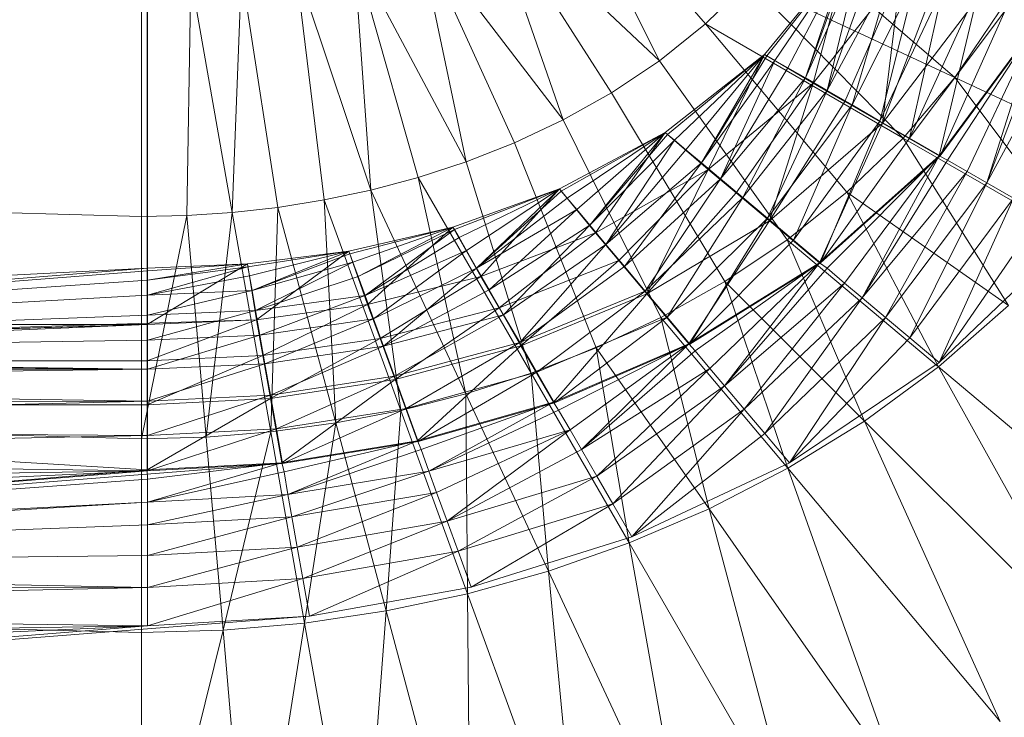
# Model space of a CAD drawing. Header units: metres. Extents: x 391.1 to 427.5, y 12.8 to 28.4.
# Tile 158 of 234: x 407.8748 to 407.9802, y 26.3436 to 26.4183. Entities that reach past the tile are written whole.
import ezdxf

# ---------------------------------------------------------------- set-up
doc = ezdxf.new("R2010")
doc.units = ezdxf.units.M
doc.layers.add('A-DETL-____-MBND', color=7, linetype='Continuous', lineweight=18)

# ---------------------------------------------------------------- blocks, each defined once
blk = doc.blocks.new('Family - Inodor PA-152192-03_ENLLUMENAT_P0A')
at = {"layer": 'A-DETL-____-MBND', "color": 253, "true_color": 0xaaaaaa}
for p, q in [((0.51154, 0.26697), (0.51154, 0.13288)), ((0.51154, 0.13288), (0.51154, 0.26697)), ((0.5116, 0.13894), (0.5116, 0.2609)), ((0.5116, 0.13894), (0.5116, 0.2609)), ((0.55503, 0.18387), (0.56637, 0.16111)), ((0.5713, 0.16507), (0.55503, 0.18387)), ((0.56637, 0.16111), (0.54779, 0.17865)), ((0.54779, 0.17865), (0.55607, 0.1548)), ((0.56126, 0.1577), (0.54779, 0.17865)), ((0.55607, 0.1548), (0.54048, 0.17514)), ((0.54048, 0.17514), (0.54568, 0.15031)), ((0.55086, 0.15235), (0.54048, 0.17514)), ((0.58007, 0.17476), (0.59798, 0.15933)), ((0.54568, 0.15031), (0.53366, 0.17286)), ((0.53366, 0.17286), (0.53549, 0.14729)), ((0.54056, 0.14864), (0.53366, 0.17286)), ((0.57761, 0.16181), (0.58653, 0.17265)), ((0.57761, 0.16181), (0.58653, 0.17265)), ((0.58653, 0.17265), (0.57761, 0.16181)), ((0.57761, 0.16181), (0.58653, 0.17265)), ((0.57788, 0.16165), (0.58653, 0.17265)), ((0.57788, 0.16165), (0.58653, 0.17265)), ((0.57873, 0.16116), (0.58653, 0.17265)), ((0.57873, 0.16116), (0.58653, 0.17265)), ((0.58012, 0.16036), (0.58653, 0.17265)), ((0.58012, 0.16036), (0.58653, 0.17265)), ((0.582, 0.15928), (0.58653, 0.17265)), ((0.582, 0.15928), (0.58653, 0.17265)), ((0.58683, 0.17254), (0.582, 0.15928)), ((0.582, 0.15928), (0.58683, 0.17254)), ((0.58775, 0.17221), (0.582, 0.15928)), ((0.582, 0.15928), (0.58775, 0.17221)), ((0.58284, 0.15873), (0.58653, 0.17265)), ((0.58284, 0.15873), (0.58653, 0.17265)), ((0.58432, 0.15794), (0.58775, 0.17221)), ((0.58432, 0.15794), (0.58775, 0.17221)), ((0.53549, 0.14729), (0.52742, 0.17139)), ((0.52742, 0.17139), (0.53049, 0.14623)), ((0.58432, 0.15794), (0.58925, 0.17166)), ((0.58925, 0.17166), (0.58432, 0.15794)), ((0.58432, 0.15794), (0.5913, 0.17092)), ((0.58432, 0.15794), (0.5913, 0.17092)), ((0.587, 0.15639), (0.5913, 0.17092)), ((0.587, 0.15639), (0.5913, 0.17092)), ((0.51095, 0.16986), (0.51095, 0.14444)), ((0.51623, 0.17001), (0.5158, 0.14455)), ((0.52066, 0.14488), (0.51623, 0.17001)), ((0.52166, 0.1705), (0.52066, 0.14488)), ((0.52555, 0.14543), (0.52166, 0.1705)), ((0.59221, 0.17052), (0.58284, 0.15873)), ((0.58284, 0.15873), (0.59221, 0.17052)), ((0.59221, 0.17052), (0.58284, 0.15873)), ((0.58621, 0.15678), (0.59221, 0.17052)), ((0.58621, 0.15678), (0.59221, 0.17052)), ((0.59381, 0.17), (0.587, 0.15639)), ((0.587, 0.15639), (0.59381, 0.17)), ((0.58997, 0.15467), (0.59381, 0.17)), ((0.58997, 0.15467), (0.59381, 0.17)), ((0.59025, 0.15445), (0.59221, 0.17052)), ((0.59025, 0.15445), (0.59221, 0.17052)), ((0.57592, 0.16962), (0.5713, 0.16507)), ((0.59798, 0.15933), (0.57592, 0.16962)), ((0.57592, 0.16962), (0.59247, 0.15285)), ((0.59672, 0.16894), (0.58997, 0.15467)), ((0.58997, 0.15467), (0.59672, 0.16894)), ((0.59587, 0.16919), (0.59025, 0.15445)), ((0.59025, 0.15445), (0.59587, 0.16919)), ((0.59314, 0.15285), (0.59672, 0.16894)), ((0.59314, 0.15285), (0.59672, 0.16894)), ((0.60026, 0.16759), (0.59025, 0.15445)), ((0.59025, 0.15445), (0.60026, 0.16759)), ((0.59995, 0.16777), (0.59314, 0.15285)), ((0.59314, 0.15285), (0.59995, 0.16777)), ((0.5963, 0.15096), (0.60026, 0.16759)), ((0.5963, 0.15096), (0.60026, 0.16759)), ((0.60338, 0.16652), (0.59314, 0.15285)), ((0.59314, 0.15285), (0.60338, 0.16652)), ((0.59641, 0.15096), (0.60338, 0.16652)), ((0.59641, 0.15096), (0.60338, 0.16652)), ((0.60281, 0.16648), (0.59798, 0.15933)), ((0.5713, 0.16507), (0.56637, 0.16111)), ((0.59247, 0.15285), (0.5713, 0.16507)), ((0.5713, 0.16507), (0.58644, 0.14706)), ((0.60682, 0.1652), (0.5963, 0.15096)), ((0.5963, 0.15096), (0.60682, 0.1652)), ((0.60693, 0.16523), (0.59641, 0.15096)), ((0.59719, 0.1505), (0.60682, 0.1652)), ((0.59719, 0.1505), (0.60682, 0.1652)), ((0.59931, 0.14928), (0.60682, 0.1652)), ((0.59931, 0.14928), (0.60682, 0.1652)), ((0.60142, 0.14806), (0.60682, 0.1652)), ((0.60142, 0.14806), (0.60682, 0.1652)), ((0.60778, 0.16491), (0.60142, 0.14806)), ((0.60142, 0.14806), (0.60778, 0.16491)), ((0.61008, 0.16407), (0.60142, 0.14806)), ((0.60142, 0.14806), (0.61008, 0.16407)), ((0.56699, 0.15344), (0.57761, 0.16181)), ((0.56699, 0.15344), (0.57761, 0.16181)), ((0.57761, 0.16181), (0.56699, 0.15344)), ((0.56699, 0.15344), (0.57761, 0.16181)), ((0.56723, 0.15324), (0.57761, 0.16181)), ((0.56723, 0.15324), (0.57761, 0.16181)), ((0.56798, 0.15261), (0.57761, 0.16181)), ((0.56798, 0.15261), (0.57761, 0.16181)), ((0.56921, 0.15158), (0.57761, 0.16181)), ((0.56921, 0.15158), (0.57761, 0.16181)), ((0.57087, 0.15019), (0.57761, 0.16181)), ((0.57087, 0.15019), (0.57761, 0.16181)), ((0.57788, 0.16165), (0.57087, 0.15019)), ((0.57087, 0.15019), (0.57788, 0.16165)), ((0.5716, 0.1495), (0.57761, 0.16181)), ((0.5716, 0.1495), (0.57761, 0.16181)), ((0.58284, 0.15873), (0.57761, 0.16181)), ((0.58284, 0.15873), (0.57761, 0.16181)), ((0.57788, 0.16165), (0.57761, 0.16181)), ((0.57788, 0.16165), (0.57761, 0.16181)), ((0.57873, 0.16116), (0.57788, 0.16165)), ((0.57873, 0.16116), (0.57788, 0.16165)), ((0.56637, 0.16111), (0.56126, 0.1577)), ((0.56637, 0.16111), (0.58003, 0.14195)), ((0.57873, 0.16116), (0.57087, 0.15019)), ((0.57087, 0.15019), (0.57873, 0.16116)), ((0.57292, 0.14847), (0.57873, 0.16116)), ((0.57292, 0.14847), (0.57873, 0.16116)), ((0.58012, 0.16036), (0.57292, 0.14847)), ((0.57292, 0.14847), (0.58012, 0.16036)), ((0.58012, 0.16036), (0.57873, 0.16116)), ((0.58012, 0.16036), (0.57873, 0.16116)), ((0.582, 0.15928), (0.58012, 0.16036)), ((0.582, 0.15928), (0.58012, 0.16036)), ((0.582, 0.15928), (0.57292, 0.14847)), ((0.57292, 0.14847), (0.582, 0.15928)), ((0.5753, 0.14647), (0.582, 0.15928)), ((0.5753, 0.14647), (0.582, 0.15928)), ((0.58432, 0.15794), (0.582, 0.15928)), ((0.58432, 0.15794), (0.582, 0.15928)), ((0.59798, 0.15933), (0.59247, 0.15285)), ((0.61704, 0.15045), (0.59798, 0.15933)), ((0.59798, 0.15933), (0.61073, 0.14231)), ((0.51095, 0.14444), (0.00127, 0.15852)), ((0.5716, 0.1495), (0.58284, 0.15873)), ((0.5716, 0.1495), (0.58284, 0.15873)), ((0.58284, 0.15873), (0.5716, 0.1495)), ((0.57458, 0.147), (0.58284, 0.15873)), ((0.57458, 0.147), (0.58284, 0.15873)), ((0.57816, 0.144), (0.58284, 0.15873)), ((0.57816, 0.144), (0.58284, 0.15873)), ((0.58621, 0.15678), (0.58284, 0.15873)), ((0.58621, 0.15678), (0.58284, 0.15873)), ((0.56126, 0.1577), (0.55607, 0.1548)), ((0.56126, 0.1577), (0.57337, 0.1375)), ((0.58432, 0.15794), (0.5753, 0.14647)), ((0.5753, 0.14647), (0.58432, 0.15794)), ((0.57793, 0.14427), (0.58432, 0.15794)), ((0.57793, 0.14427), (0.58432, 0.15794)), ((0.587, 0.15639), (0.58432, 0.15794)), ((0.587, 0.15639), (0.58432, 0.15794)), ((0.587, 0.15639), (0.57793, 0.14427)), ((0.57793, 0.14427), (0.587, 0.15639)), ((0.58621, 0.15678), (0.57816, 0.144)), ((0.57816, 0.144), (0.58621, 0.15678)), ((0.58073, 0.14192), (0.587, 0.15639)), ((0.58073, 0.14192), (0.587, 0.15639)), ((0.59025, 0.15445), (0.58621, 0.15678)), ((0.59025, 0.15445), (0.58621, 0.15678)), ((0.58997, 0.15467), (0.587, 0.15639)), ((0.58997, 0.15467), (0.587, 0.15639)), ((0.55607, 0.1548), (0.55086, 0.15235)), ((0.55607, 0.1548), (0.56654, 0.13366)), ((0.59025, 0.15445), (0.57816, 0.144)), ((0.57816, 0.144), (0.59025, 0.15445)), ((0.58997, 0.15467), (0.58073, 0.14192)), ((0.58073, 0.14192), (0.58997, 0.15467)), ((0.58351, 0.13951), (0.59025, 0.15445)), ((0.58351, 0.13951), (0.59025, 0.15445)), ((0.58362, 0.13949), (0.58997, 0.15467)), ((0.58362, 0.13949), (0.58997, 0.15467)), ((0.59314, 0.15285), (0.58997, 0.15467)), ((0.59314, 0.15285), (0.58997, 0.15467)), ((0.5963, 0.15096), (0.59025, 0.15445)), ((0.5963, 0.15096), (0.59025, 0.15445)), ((0.55567, 0.14741), (0.56699, 0.15344)), ((0.55567, 0.14741), (0.56699, 0.15344)), ((0.56699, 0.15344), (0.55567, 0.14741)), ((0.55567, 0.14741), (0.56699, 0.15344)), ((0.55587, 0.14717), (0.56699, 0.15344)), ((0.55587, 0.14717), (0.56699, 0.15344)), ((0.5565, 0.14641), (0.56699, 0.15344)), ((0.5565, 0.14641), (0.56699, 0.15344)), ((0.55753, 0.14519), (0.56699, 0.15344)), ((0.55753, 0.14519), (0.56699, 0.15344)), ((0.55892, 0.14353), (0.56699, 0.15344)), ((0.55892, 0.14353), (0.56699, 0.15344)), ((0.56723, 0.15324), (0.55892, 0.14353)), ((0.55892, 0.14353), (0.56723, 0.15324)), ((0.55952, 0.14272), (0.56699, 0.15344)), ((0.55952, 0.14272), (0.56699, 0.15344)), ((0.5716, 0.1495), (0.56699, 0.15344)), ((0.5716, 0.1495), (0.56699, 0.15344)), ((0.56723, 0.15324), (0.56699, 0.15344)), ((0.56723, 0.15324), (0.56699, 0.15344)), ((0.56798, 0.15261), (0.56723, 0.15324)), ((0.56798, 0.15261), (0.56723, 0.15324)), ((0.59314, 0.15285), (0.58362, 0.13949)), ((0.58362, 0.13949), (0.59314, 0.15285)), ((0.59247, 0.15285), (0.58644, 0.14706)), ((0.61073, 0.14231), (0.59247, 0.15285)), ((0.59247, 0.15285), (0.60374, 0.13494)), ((0.59641, 0.15096), (0.59314, 0.15285)), ((0.59641, 0.15096), (0.59314, 0.15285)), ((0.55086, 0.15235), (0.54568, 0.15031)), ((0.55086, 0.15235), (0.55962, 0.13041)), ((0.56798, 0.15261), (0.55892, 0.14353)), ((0.55892, 0.14353), (0.56798, 0.15261)), ((0.56065, 0.14147), (0.56798, 0.15261)), ((0.56065, 0.14147), (0.56798, 0.15261)), ((0.56921, 0.15158), (0.56798, 0.15261)), ((0.56921, 0.15158), (0.56798, 0.15261)), ((0.56921, 0.15158), (0.56065, 0.14147)), ((0.56065, 0.14147), (0.56921, 0.15158)), ((0.57087, 0.15019), (0.56921, 0.15158)), ((0.57087, 0.15019), (0.56921, 0.15158)), ((0.5963, 0.15096), (0.58351, 0.13951)), ((0.58351, 0.13951), (0.5963, 0.15096)), ((0.59641, 0.15096), (0.58362, 0.13949)), ((0.58431, 0.13891), (0.5963, 0.15096)), ((0.58431, 0.13891), (0.5963, 0.15096)), ((0.58619, 0.13733), (0.5963, 0.15096)), ((0.58619, 0.13733), (0.5963, 0.15096)), ((0.58806, 0.13576), (0.5963, 0.15096)), ((0.58806, 0.13576), (0.5963, 0.15096)), ((0.59719, 0.1505), (0.5963, 0.15096)), ((0.59719, 0.1505), (0.5963, 0.15096)), ((0.54568, 0.15031), (0.54056, 0.14864)), ((0.54568, 0.15031), (0.55265, 0.12769)), ((0.57087, 0.15019), (0.56065, 0.14147)), ((0.56065, 0.14147), (0.57087, 0.15019)), ((0.56264, 0.1391), (0.57087, 0.15019)), ((0.56264, 0.1391), (0.57087, 0.15019)), ((0.57292, 0.14847), (0.57087, 0.15019)), ((0.57292, 0.14847), (0.57087, 0.15019)), ((0.59719, 0.1505), (0.58806, 0.13576)), ((0.58806, 0.13576), (0.59719, 0.1505)), ((0.59931, 0.14928), (0.59719, 0.1505)), ((0.59931, 0.14928), (0.59719, 0.1505)), ((0.54056, 0.14864), (0.53549, 0.14729)), ((0.55265, 0.12769), (0.54056, 0.14864)), ((0.54056, 0.14864), (0.54567, 0.12547)), ((0.5716, 0.1495), (0.55952, 0.14272)), ((0.55952, 0.14272), (0.5716, 0.1495)), ((0.5716, 0.1495), (0.55952, 0.14272)), ((0.56202, 0.13974), (0.5716, 0.1495)), ((0.56202, 0.13974), (0.5716, 0.1495)), ((0.56503, 0.13616), (0.5716, 0.1495)), ((0.56503, 0.13616), (0.5716, 0.1495)), ((0.57458, 0.147), (0.5716, 0.1495)), ((0.57458, 0.147), (0.5716, 0.1495)), ((0.59931, 0.14928), (0.58806, 0.13576)), ((0.58806, 0.13576), (0.59931, 0.14928)), ((0.59057, 0.13366), (0.59931, 0.14928)), ((0.59057, 0.13366), (0.59931, 0.14928)), ((0.60142, 0.14806), (0.59931, 0.14928)), ((0.60142, 0.14806), (0.59931, 0.14928)), ((0.57292, 0.14847), (0.56264, 0.1391)), ((0.56264, 0.1391), (0.57292, 0.14847)), ((0.56484, 0.13647), (0.57292, 0.14847)), ((0.56484, 0.13647), (0.57292, 0.14847)), ((0.5753, 0.14647), (0.57292, 0.14847)), ((0.5753, 0.14647), (0.57292, 0.14847)), ((0.60142, 0.14806), (0.59057, 0.13366)), ((0.59057, 0.13366), (0.60142, 0.14806)), ((0.59319, 0.13146), (0.60142, 0.14806)), ((0.59319, 0.13146), (0.60142, 0.14806)), ((0.60426, 0.14642), (0.60142, 0.14806)), ((0.60426, 0.14642), (0.60142, 0.14806)), ((0.53549, 0.14729), (0.53049, 0.14623)), ((0.54567, 0.12547), (0.53549, 0.14729)), ((0.53549, 0.14729), (0.53869, 0.1237)), ((0.54428, 0.14332), (0.55567, 0.14741)), ((0.54428, 0.14332), (0.55567, 0.14741)), ((0.55567, 0.14741), (0.54428, 0.14332)), ((0.54428, 0.14332), (0.55567, 0.14741)), ((0.54444, 0.14305), (0.55567, 0.14741)), ((0.54444, 0.14305), (0.55567, 0.14741)), ((0.54493, 0.1422), (0.55567, 0.14741)), ((0.54493, 0.1422), (0.55567, 0.14741)), ((0.54573, 0.14081), (0.55567, 0.14741)), ((0.54573, 0.14081), (0.55567, 0.14741)), ((0.54681, 0.13893), (0.55567, 0.14741)), ((0.54681, 0.13893), (0.55567, 0.14741)), ((0.55587, 0.14717), (0.54681, 0.13893)), ((0.54681, 0.13893), (0.55587, 0.14717)), ((0.54726, 0.13804), (0.55567, 0.14741)), ((0.54726, 0.13804), (0.55567, 0.14741)), ((0.55952, 0.14272), (0.55567, 0.14741)), ((0.55952, 0.14272), (0.55567, 0.14741)), ((0.55587, 0.14717), (0.55567, 0.14741)), ((0.55587, 0.14717), (0.55567, 0.14741)), ((0.5565, 0.14641), (0.55587, 0.14717)), ((0.5565, 0.14641), (0.55587, 0.14717)), ((0.5753, 0.14647), (0.56484, 0.13647)), ((0.56484, 0.13647), (0.5753, 0.14647)), ((0.57458, 0.147), (0.56503, 0.13616)), ((0.56503, 0.13616), (0.57458, 0.147)), ((0.5672, 0.13367), (0.5753, 0.14647)), ((0.5672, 0.13367), (0.5753, 0.14647)), ((0.57816, 0.144), (0.57458, 0.147)), ((0.57816, 0.144), (0.57458, 0.147)), ((0.57793, 0.14427), (0.5753, 0.14647)), ((0.57793, 0.14427), (0.5753, 0.14647)), ((0.58644, 0.14706), (0.58003, 0.14195)), ((0.60374, 0.13494), (0.58644, 0.14706)), ((0.58644, 0.14706), (0.59623, 0.12836)), ((0.52555, 0.14543), (0.52066, 0.14488)), ((0.52555, 0.14543), (0.52479, 0.12141)), ((0.53049, 0.14623), (0.52555, 0.14543)), ((0.53173, 0.12235), (0.52555, 0.14543)), ((0.53869, 0.1237), (0.53049, 0.14623)), ((0.53049, 0.14623), (0.53173, 0.12235)), ((0.5565, 0.14641), (0.54681, 0.13893)), ((0.54681, 0.13893), (0.5565, 0.14641)), ((0.55753, 0.14519), (0.5565, 0.14641)), ((0.55753, 0.14519), (0.5565, 0.14641)), ((0.60426, 0.14642), (0.59319, 0.13146)), ((0.59319, 0.13146), (0.60426, 0.14642)), ((0.59633, 0.12883), (0.60426, 0.14642)), ((0.59633, 0.12883), (0.60426, 0.14642)), ((0.5158, 0.14455), (0.51095, 0.14444)), ((0.5158, 0.14455), (0.51095, 0.12067)), ((0.51095, 0.12067), (0.51095, 0.14444)), ((0.52066, 0.14488), (0.5158, 0.14455)), ((0.51787, 0.12085), (0.5158, 0.14455)), ((0.52066, 0.14488), (0.51787, 0.12085)), ((0.52479, 0.12141), (0.52066, 0.14488)), ((0.55753, 0.14519), (0.54681, 0.13893)), ((0.54681, 0.13893), (0.55753, 0.14519)), ((0.54815, 0.13662), (0.55753, 0.14519)), ((0.54815, 0.13662), (0.55753, 0.14519)), ((0.55892, 0.14353), (0.55753, 0.14519)), ((0.55892, 0.14353), (0.55753, 0.14519)), ((0.60723, 0.14471), (0.59633, 0.12883)), ((0.59633, 0.12883), (0.60723, 0.14471)), ((0.53313, 0.14076), (0.54428, 0.14332)), ((0.53313, 0.14076), (0.54428, 0.14332)), ((0.53313, 0.14076), (0.54428, 0.14332)), ((0.53313, 0.14076), (0.54428, 0.14332)), ((0.53324, 0.14047), (0.54428, 0.14332)), ((0.53324, 0.14047), (0.54428, 0.14332)), ((0.53358, 0.13955), (0.54428, 0.14332)), ((0.53358, 0.13955), (0.54428, 0.14332)), ((0.53412, 0.13804), (0.54428, 0.14332)), ((0.53412, 0.13804), (0.54428, 0.14332)), ((0.53515, 0.13505), (0.54428, 0.14332)), ((0.53515, 0.13505), (0.54428, 0.14332)), ((0.54726, 0.13804), (0.54428, 0.14332)), ((0.54726, 0.13804), (0.54428, 0.14332)), ((0.54444, 0.14305), (0.54428, 0.14332)), ((0.54444, 0.14305), (0.54428, 0.14332)), ((0.55892, 0.14353), (0.54815, 0.13662)), ((0.54815, 0.13662), (0.55892, 0.14353)), ((0.5497, 0.13393), (0.55892, 0.14353)), ((0.5497, 0.13393), (0.55892, 0.14353)), ((0.56065, 0.14147), (0.55892, 0.14353)), ((0.56065, 0.14147), (0.55892, 0.14353)), ((0.57816, 0.144), (0.56503, 0.13616)), ((0.56503, 0.13616), (0.57816, 0.144)), ((0.57793, 0.14427), (0.5672, 0.13367)), ((0.5672, 0.13367), (0.57793, 0.14427)), ((0.56951, 0.13081), (0.57816, 0.144)), ((0.56951, 0.13081), (0.57816, 0.144)), ((0.56962, 0.13078), (0.57793, 0.14427)), ((0.56962, 0.13078), (0.57793, 0.14427)), ((0.58073, 0.14192), (0.57793, 0.14427)), ((0.58073, 0.14192), (0.57793, 0.14427)), ((0.58351, 0.13951), (0.57816, 0.144)), ((0.58351, 0.13951), (0.57816, 0.144)), ((0.54444, 0.14305), (0.53412, 0.13804)), ((0.53412, 0.13804), (0.54444, 0.14305)), ((0.53487, 0.136), (0.54444, 0.14305)), ((0.53487, 0.136), (0.54444, 0.14305)), ((0.54493, 0.1422), (0.54444, 0.14305)), ((0.54493, 0.1422), (0.54444, 0.14305)), ((0.54726, 0.13804), (0.55952, 0.14272)), ((0.54726, 0.13804), (0.55952, 0.14272)), ((0.55952, 0.14272), (0.54726, 0.13804)), ((0.54921, 0.13467), (0.55952, 0.14272)), ((0.54921, 0.13467), (0.55952, 0.14272)), ((0.56202, 0.13974), (0.55952, 0.14272)), ((0.56202, 0.13974), (0.55952, 0.14272)), ((0.61078, 0.14267), (0.59633, 0.12883)), ((0.54493, 0.1422), (0.53487, 0.136)), ((0.53487, 0.136), (0.54493, 0.1422)), ((0.54573, 0.14081), (0.54493, 0.1422)), ((0.54573, 0.14081), (0.54493, 0.1422)), ((0.56065, 0.14147), (0.5497, 0.13393)), ((0.5497, 0.13393), (0.56065, 0.14147)), ((0.55142, 0.13096), (0.56065, 0.14147)), ((0.55142, 0.13096), (0.56065, 0.14147)), ((0.56264, 0.1391), (0.56065, 0.14147)), ((0.56264, 0.1391), (0.56065, 0.14147)), ((0.58073, 0.14192), (0.56962, 0.13078)), ((0.56962, 0.13078), (0.58073, 0.14192)), ((0.58003, 0.14195), (0.57337, 0.1375)), ((0.59623, 0.12836), (0.58003, 0.14195)), ((0.58003, 0.14195), (0.58831, 0.12256)), ((0.58362, 0.13949), (0.58073, 0.14192)), ((0.58362, 0.13949), (0.58073, 0.14192)), ((0.52228, 0.13938), (0.53313, 0.14076)), ((0.52228, 0.13938), (0.53313, 0.14076)), ((0.53313, 0.14076), (0.52228, 0.13938)), ((0.52228, 0.13938), (0.53313, 0.14076)), ((0.52233, 0.13907), (0.53313, 0.14076)), ((0.52233, 0.13907), (0.53313, 0.14076)), ((0.5225, 0.13811), (0.53313, 0.14076)), ((0.5225, 0.13811), (0.53313, 0.14076)), ((0.52278, 0.13653), (0.53313, 0.14076)), ((0.52278, 0.13653), (0.53313, 0.14076)), ((0.53324, 0.14047), (0.52278, 0.13653)), ((0.52278, 0.13653), (0.53324, 0.14047)), ((0.52327, 0.1334), (0.53313, 0.14076)), ((0.52327, 0.1334), (0.53313, 0.14076)), ((0.53515, 0.13505), (0.53313, 0.14076)), ((0.53515, 0.13505), (0.53313, 0.14076)), ((0.53324, 0.14047), (0.53313, 0.14076)), ((0.53324, 0.14047), (0.53313, 0.14076)), ((0.53358, 0.13955), (0.53324, 0.14047)), ((0.53358, 0.13955), (0.53324, 0.14047)), ((0.54573, 0.14081), (0.53487, 0.136)), ((0.53487, 0.136), (0.54573, 0.14081)), ((0.53578, 0.13349), (0.54573, 0.14081)), ((0.53578, 0.13349), (0.54573, 0.14081)), ((0.54681, 0.13893), (0.54573, 0.14081)), ((0.54681, 0.13893), (0.54573, 0.14081)), ((0.51154, 0.13288), (0.52228, 0.13938)), ((0.51154, 0.13288), (0.52228, 0.13938)), ((0.5116, 0.13894), (0.52228, 0.13938)), ((0.5116, 0.13894), (0.52228, 0.13938)), ((0.5116, 0.13894), (0.52228, 0.13938)), ((0.5116, 0.13765), (0.52228, 0.13938)), ((0.5116, 0.13863), (0.52228, 0.13938)), ((0.5116, 0.13894), (0.52228, 0.13938)), ((0.5116, 0.13765), (0.52228, 0.13938)), ((0.5116, 0.13863), (0.52228, 0.13938)), ((0.52327, 0.1334), (0.52228, 0.13938)), ((0.52327, 0.1334), (0.52228, 0.13938)), ((0.52233, 0.13907), (0.52228, 0.13938)), ((0.52233, 0.13907), (0.52228, 0.13938)), ((0.53358, 0.13955), (0.52278, 0.13653)), ((0.52278, 0.13653), (0.53358, 0.13955)), ((0.52316, 0.13439), (0.53358, 0.13955)), ((0.52316, 0.13439), (0.53358, 0.13955)), ((0.53412, 0.13804), (0.53358, 0.13955)), ((0.53412, 0.13804), (0.53358, 0.13955)), ((0.56202, 0.13974), (0.54921, 0.13467)), ((0.54921, 0.13467), (0.56202, 0.13974)), ((0.56264, 0.1391), (0.55142, 0.13096)), ((0.55142, 0.13096), (0.56264, 0.1391)), ((0.55155, 0.13062), (0.56202, 0.13974)), ((0.55155, 0.13062), (0.56202, 0.13974)), ((0.56503, 0.13616), (0.56202, 0.13974)), ((0.56503, 0.13616), (0.56202, 0.13974)), ((0.56484, 0.13647), (0.56264, 0.1391)), ((0.56484, 0.13647), (0.56264, 0.1391)), ((0.58351, 0.13951), (0.56951, 0.13081)), ((0.56951, 0.13081), (0.58351, 0.13951)), ((0.58362, 0.13949), (0.56962, 0.13078)), ((0.5702, 0.13008), (0.58351, 0.13951)), ((0.5702, 0.13008), (0.58351, 0.13951)), ((0.57178, 0.1282), (0.58351, 0.13951)), ((0.57178, 0.1282), (0.58351, 0.13951)), ((0.57334, 0.12634), (0.58351, 0.13951)), ((0.57334, 0.12634), (0.58351, 0.13951)), ((0.58431, 0.13891), (0.58351, 0.13951)), ((0.58431, 0.13891), (0.58351, 0.13951)), ((0.39665, 0.13288), (0.5116, 0.13894)), ((0.5116, 0.13894), (0.39665, 0.1296)), ((0.39665, 0.13288), (0.5116, 0.13894)), ((0.39665, 0.13288), (0.5116, 0.13894)), ((0.39665, 0.13288), (0.5116, 0.13894)), ((0.39665, 0.1296), (0.5116, 0.13894)), ((0.39665, 0.1296), (0.5116, 0.13894)), ((0.5116, 0.13863), (0.39665, 0.1296)), ((0.39665, 0.1296), (0.5116, 0.13863)), ((0.5116, 0.13894), (0.51154, 0.13288)), ((0.51154, 0.13288), (0.5116, 0.13894)), ((0.51154, 0.13288), (0.5116, 0.13894)), ((0.52233, 0.13907), (0.5116, 0.13765)), ((0.5116, 0.13605), (0.52233, 0.13907)), ((0.5116, 0.13605), (0.52233, 0.13907)), ((0.5116, 0.13765), (0.52233, 0.13907)), ((0.5116, 0.13863), (0.5116, 0.13894)), ((0.5116, 0.13863), (0.5116, 0.13894)), ((0.5116, 0.13765), (0.5116, 0.13863)), ((0.5116, 0.13765), (0.5116, 0.13863)), ((0.5225, 0.13811), (0.5116, 0.13605)), ((0.5116, 0.13605), (0.5225, 0.13811)), ((0.5225, 0.13811), (0.52233, 0.13907)), ((0.5225, 0.13811), (0.52233, 0.13907)), ((0.52278, 0.13653), (0.5225, 0.13811)), ((0.52278, 0.13653), (0.5225, 0.13811)), ((0.53412, 0.13804), (0.52316, 0.13439)), ((0.52316, 0.13439), (0.53412, 0.13804)), ((0.53487, 0.136), (0.53412, 0.13804)), ((0.53487, 0.136), (0.53412, 0.13804)), ((0.53515, 0.13505), (0.54726, 0.13804)), ((0.53515, 0.13505), (0.54726, 0.13804)), ((0.54726, 0.13804), (0.53515, 0.13505)), ((0.54681, 0.13893), (0.53578, 0.13349)), ((0.53578, 0.13349), (0.54681, 0.13893)), ((0.53648, 0.13139), (0.54726, 0.13804)), ((0.53648, 0.13139), (0.54726, 0.13804)), ((0.53684, 0.13057), (0.54681, 0.13893)), ((0.53684, 0.13057), (0.54681, 0.13893)), ((0.54815, 0.13662), (0.54681, 0.13893)), ((0.54815, 0.13662), (0.54681, 0.13893)), ((0.54921, 0.13467), (0.54726, 0.13804)), ((0.54921, 0.13467), (0.54726, 0.13804)), ((0.58431, 0.13891), (0.57334, 0.12634)), ((0.57334, 0.12634), (0.58431, 0.13891)), ((0.58619, 0.13733), (0.58431, 0.13891)), ((0.58619, 0.13733), (0.58431, 0.13891)), ((0.5116, 0.13765), (0.39665, 0.1296)), ((0.39665, 0.1296), (0.5116, 0.13765)), ((0.5116, 0.13605), (0.5116, 0.13765)), ((0.5116, 0.13605), (0.5116, 0.13765)), ((0.57337, 0.1375), (0.56654, 0.13366)), ((0.58619, 0.13733), (0.57334, 0.12634)), ((0.57334, 0.12634), (0.58619, 0.13733)), ((0.58831, 0.12256), (0.57337, 0.1375)), ((0.57337, 0.1375), (0.5801, 0.11751)), ((0.57545, 0.12382), (0.58619, 0.13733)), ((0.57545, 0.12382), (0.58619, 0.13733)), ((0.58806, 0.13576), (0.58619, 0.13733)), ((0.58806, 0.13576), (0.58619, 0.13733)), ((0.5116, 0.13605), (0.39665, 0.1296)), ((0.39665, 0.1296), (0.5116, 0.13605)), ((0.52278, 0.13653), (0.5116, 0.13605)), ((0.5116, 0.13388), (0.52278, 0.13653)), ((0.5116, 0.13605), (0.52278, 0.13653)), ((0.5116, 0.13388), (0.52278, 0.13653)), ((0.5116, 0.13388), (0.5116, 0.13605)), ((0.5116, 0.13388), (0.5116, 0.13605)), ((0.52316, 0.13439), (0.52278, 0.13653)), ((0.52316, 0.13439), (0.52278, 0.13653)), ((0.53487, 0.136), (0.52316, 0.13439)), ((0.52316, 0.13439), (0.53487, 0.136)), ((0.52362, 0.13176), (0.53487, 0.136)), ((0.52362, 0.13176), (0.53487, 0.136)), ((0.53578, 0.13349), (0.53487, 0.136)), ((0.53578, 0.13349), (0.53487, 0.136)), ((0.54815, 0.13662), (0.53684, 0.13057)), ((0.53684, 0.13057), (0.54815, 0.13662)), ((0.5497, 0.13393), (0.54815, 0.13662)), ((0.5497, 0.13393), (0.54815, 0.13662)), ((0.56484, 0.13647), (0.55142, 0.13096)), ((0.55142, 0.13096), (0.56484, 0.13647)), ((0.56503, 0.13616), (0.55155, 0.13062)), ((0.55155, 0.13062), (0.56503, 0.13616)), ((0.55325, 0.12779), (0.56484, 0.13647)), ((0.55325, 0.12779), (0.56484, 0.13647)), ((0.55504, 0.12458), (0.56503, 0.13616)), ((0.55504, 0.12458), (0.56503, 0.13616)), ((0.5672, 0.13367), (0.56484, 0.13647)), ((0.5672, 0.13367), (0.56484, 0.13647)), ((0.56951, 0.13081), (0.56503, 0.13616)), ((0.56951, 0.13081), (0.56503, 0.13616)), ((0.52327, 0.1334), (0.53515, 0.13505)), ((0.52327, 0.1334), (0.53515, 0.13505)), ((0.53515, 0.13505), (0.52327, 0.1334)), ((0.52395, 0.12956), (0.53515, 0.13505)), ((0.52395, 0.12956), (0.53515, 0.13505)), ((0.53648, 0.13139), (0.53515, 0.13505)), ((0.53648, 0.13139), (0.53515, 0.13505)), ((0.58806, 0.13576), (0.57545, 0.12382)), ((0.57545, 0.12382), (0.58806, 0.13576)), ((0.57765, 0.12121), (0.58806, 0.13576)), ((0.57765, 0.12121), (0.58806, 0.13576)), ((0.59057, 0.13366), (0.58806, 0.13576)), ((0.59057, 0.13366), (0.58806, 0.13576)), ((0.60374, 0.13494), (0.59623, 0.12836)), ((0.51095, 0.12067), (0.00127, 0.13475)), ((0.5116, 0.13388), (0.39665, 0.1296)), ((0.39665, 0.1296), (0.5116, 0.13388)), ((0.52316, 0.13439), (0.5116, 0.13388)), ((0.5116, 0.1312), (0.52316, 0.13439)), ((0.5116, 0.13388), (0.52316, 0.13439)), ((0.5116, 0.1312), (0.52316, 0.13439)), ((0.5116, 0.1312), (0.5116, 0.13388)), ((0.5116, 0.1312), (0.5116, 0.13388)), ((0.52362, 0.13176), (0.52316, 0.13439)), ((0.52362, 0.13176), (0.52316, 0.13439)), ((0.54921, 0.13467), (0.53648, 0.13139)), ((0.53648, 0.13139), (0.54921, 0.13467)), ((0.5497, 0.13393), (0.53684, 0.13057)), ((0.53684, 0.13057), (0.5497, 0.13393)), ((0.53802, 0.12735), (0.5497, 0.13393)), ((0.53802, 0.12735), (0.5497, 0.13393)), ((0.53808, 0.127), (0.54921, 0.13467)), ((0.53808, 0.127), (0.54921, 0.13467)), ((0.55155, 0.13062), (0.54921, 0.13467)), ((0.55155, 0.13062), (0.54921, 0.13467)), ((0.55142, 0.13096), (0.5497, 0.13393)), ((0.55142, 0.13096), (0.5497, 0.13393)), ((0.52327, 0.1334), (0.00127, 0.11723)), ((0.00187, 0.11726), (0.52327, 0.1334)), ((0.00187, 0.11726), (0.52327, 0.1334)), ((0.00187, 0.11726), (0.51154, 0.13288)), ((0.00187, 0.11726), (0.51154, 0.13288)), ((0.28176, 0.12326), (0.51154, 0.13288)), ((0.28176, 0.12326), (0.51154, 0.13288)), ((0.51154, 0.13288), (0.39665, 0.13288)), ((0.51154, 0.13288), (0.39665, 0.13288)), ((0.51154, 0.13288), (0.39665, 0.13288)), ((0.51154, 0.13288), (0.39665, 0.13288)), ((0.51154, 0.13288), (0.39665, 0.1296)), ((0.51154, 0.13288), (0.39665, 0.13288)), ((0.39665, 0.1296), (0.51154, 0.13288)), ((0.51154, 0.13288), (0.52327, 0.1334)), ((0.51154, 0.12899), (0.52327, 0.1334)), ((0.51154, 0.13288), (0.52327, 0.1334)), ((0.51154, 0.12899), (0.52327, 0.1334)), ((0.52327, 0.1334), (0.51154, 0.13288)), ((0.51154, 0.13288), (0.52327, 0.1334)), ((0.51154, 0.12899), (0.51154, 0.13288)), ((0.51154, 0.13288), (0.51154, 0.12899)), ((0.52395, 0.12956), (0.52327, 0.1334)), ((0.52395, 0.12956), (0.52327, 0.1334)), ((0.53578, 0.13349), (0.52362, 0.13176)), ((0.52362, 0.13176), (0.53578, 0.13349)), ((0.52416, 0.1287), (0.53578, 0.13349)), ((0.52416, 0.1287), (0.53578, 0.13349)), ((0.53684, 0.13057), (0.53578, 0.13349)), ((0.53684, 0.13057), (0.53578, 0.13349)), ((0.5672, 0.13367), (0.55325, 0.12779)), ((0.55325, 0.12779), (0.5672, 0.13367)), ((0.55513, 0.12452), (0.5672, 0.13367)), ((0.55513, 0.12452), (0.5672, 0.13367)), ((0.56654, 0.13366), (0.55962, 0.13041)), ((0.5801, 0.11751), (0.56654, 0.13366)), ((0.56654, 0.13366), (0.57169, 0.11317)), ((0.56962, 0.13078), (0.5672, 0.13367)), ((0.56962, 0.13078), (0.5672, 0.13367)), ((0.59057, 0.13366), (0.57765, 0.12121)), ((0.57765, 0.12121), (0.59057, 0.13366)), ((0.58028, 0.11807), (0.59057, 0.13366)), ((0.58028, 0.11807), (0.59057, 0.13366)), ((0.59319, 0.13146), (0.59057, 0.13366)), ((0.59319, 0.13146), (0.59057, 0.13366)), ((0.52362, 0.13176), (0.5116, 0.1312)), ((0.5116, 0.1281), (0.52362, 0.13176)), ((0.5116, 0.1312), (0.52362, 0.13176)), ((0.5116, 0.1281), (0.52362, 0.13176)), ((0.52416, 0.1287), (0.52362, 0.13176)), ((0.52416, 0.1287), (0.52362, 0.13176)), ((0.5116, 0.1312), (0.39665, 0.1296)), ((0.39665, 0.1296), (0.5116, 0.1312)), ((0.5116, 0.1281), (0.5116, 0.1312)), ((0.5116, 0.1281), (0.5116, 0.1312)), ((0.53648, 0.13139), (0.52395, 0.12956)), ((0.52395, 0.12956), (0.53648, 0.13139)), ((0.52476, 0.12496), (0.53648, 0.13139)), ((0.52476, 0.12496), (0.53648, 0.13139)), ((0.53808, 0.127), (0.53648, 0.13139)), ((0.53808, 0.127), (0.53648, 0.13139)), ((0.55142, 0.13096), (0.53802, 0.12735)), ((0.53802, 0.12735), (0.55142, 0.13096)), ((0.53927, 0.12391), (0.55142, 0.13096)), ((0.53927, 0.12391), (0.55142, 0.13096)), ((0.55325, 0.12779), (0.55142, 0.13096)), ((0.55325, 0.12779), (0.55142, 0.13096)), ((0.56951, 0.13081), (0.55504, 0.12458)), ((0.55504, 0.12458), (0.56951, 0.13081)), ((0.56962, 0.13078), (0.55513, 0.12452)), ((0.55558, 0.12374), (0.56951, 0.13081)), ((0.55558, 0.12374), (0.56951, 0.13081)), ((0.55681, 0.12161), (0.56951, 0.13081)), ((0.55681, 0.12161), (0.56951, 0.13081)), ((0.55803, 0.1195), (0.56951, 0.13081)), ((0.55803, 0.1195), (0.56951, 0.13081)), ((0.5702, 0.13008), (0.56951, 0.13081)), ((0.5702, 0.13008), (0.56951, 0.13081)), ((0.59319, 0.13146), (0.58028, 0.11807)), ((0.58028, 0.11807), (0.59319, 0.13146)), ((0.59633, 0.12883), (0.59319, 0.13146)), ((0.59633, 0.12883), (0.59319, 0.13146)), ((0.53684, 0.13057), (0.52416, 0.1287)), ((0.52416, 0.1287), (0.53684, 0.13057)), ((0.52475, 0.12532), (0.53684, 0.13057)), ((0.52475, 0.12532), (0.53684, 0.13057)), ((0.53802, 0.12735), (0.53684, 0.13057)), ((0.53802, 0.12735), (0.53684, 0.13057)), ((0.55155, 0.13062), (0.53808, 0.127)), ((0.53808, 0.127), (0.55155, 0.13062)), ((0.54047, 0.12044), (0.55155, 0.13062)), ((0.54047, 0.12044), (0.55155, 0.13062)), ((0.55504, 0.12458), (0.55155, 0.13062)), ((0.55504, 0.12458), (0.55155, 0.13062)), ((0.55962, 0.13041), (0.55265, 0.12769)), ((0.5702, 0.13008), (0.55803, 0.1195)), ((0.55803, 0.1195), (0.5702, 0.13008)), ((0.57169, 0.11317), (0.55962, 0.13041)), ((0.55962, 0.13041), (0.56314, 0.10952)), ((0.57178, 0.1282), (0.5702, 0.13008)), ((0.57178, 0.1282), (0.5702, 0.13008)), ((0.5116, 0.1281), (0.39665, 0.1296)), ((0.5116, 0.1281), (0.39665, 0.1296)), ((0.5116, 0.1281), (0.39665, 0.12929)), ((0.5116, 0.1281), (0.39665, 0.12929)), ((0.39665, 0.12899), (0.51154, 0.12899)), ((0.51154, 0.12899), (0.39665, 0.12899)), ((0.52395, 0.12956), (0.51154, 0.12899)), ((0.51154, 0.12431), (0.52395, 0.12956)), ((0.51154, 0.12899), (0.52395, 0.12956)), ((0.51154, 0.12431), (0.52395, 0.12956)), ((0.51154, 0.12431), (0.51154, 0.12899)), ((0.51154, 0.12899), (0.51154, 0.12431)), ((0.52416, 0.1287), (0.5116, 0.1281)), ((0.5116, 0.12467), (0.52416, 0.1287)), ((0.5116, 0.1281), (0.52416, 0.1287)), ((0.5116, 0.12467), (0.52416, 0.1287)), ((0.52476, 0.12496), (0.52395, 0.12956)), ((0.52476, 0.12496), (0.52395, 0.12956)), ((0.52475, 0.12532), (0.52416, 0.1287)), ((0.52475, 0.12532), (0.52416, 0.1287)), ((0.59633, 0.12883), (0.58028, 0.11807)), ((0.5116, 0.1281), (0.39665, 0.12831)), ((0.5116, 0.1281), (0.39665, 0.12831)), ((0.5116, 0.1281), (0.39665, 0.12671)), ((0.39665, 0.12671), (0.5116, 0.1281)), ((0.5116, 0.12467), (0.5116, 0.1281)), ((0.5116, 0.12467), (0.5116, 0.1281)), ((0.55325, 0.12779), (0.53927, 0.12391)), ((0.53927, 0.12391), (0.55325, 0.12779)), ((0.54056, 0.12037), (0.55325, 0.12779)), ((0.54056, 0.12037), (0.55325, 0.12779)), ((0.55265, 0.12769), (0.54567, 0.12547)), ((0.56314, 0.10952), (0.55265, 0.12769)), ((0.55265, 0.12769), (0.55451, 0.1065)), ((0.55513, 0.12452), (0.55325, 0.12779)), ((0.55513, 0.12452), (0.55325, 0.12779)), ((0.57178, 0.1282), (0.55803, 0.1195)), ((0.55803, 0.1195), (0.57178, 0.1282)), ((0.55967, 0.11666), (0.57178, 0.1282)), ((0.55967, 0.11666), (0.57178, 0.1282)), ((0.57334, 0.12634), (0.57178, 0.1282)), ((0.57334, 0.12634), (0.57178, 0.1282)), ((0.59623, 0.12836), (0.58831, 0.12256)), ((0.62337, 0.10559), (0.59623, 0.12836)), ((0.59623, 0.12836), (0.61336, 0.09751)), ((0.5116, 0.12467), (0.39665, 0.12671)), ((0.5116, 0.12467), (0.39665, 0.12671)), ((0.53802, 0.12735), (0.52475, 0.12532)), ((0.52475, 0.12532), (0.53802, 0.12735)), ((0.53808, 0.127), (0.52476, 0.12496)), ((0.52476, 0.12496), (0.53808, 0.127)), ((0.52539, 0.12172), (0.53802, 0.12735)), ((0.52539, 0.12172), (0.53802, 0.12735)), ((0.52597, 0.11809), (0.53808, 0.127)), ((0.52597, 0.11809), (0.53808, 0.127)), ((0.53927, 0.12391), (0.53802, 0.12735)), ((0.53927, 0.12391), (0.53802, 0.12735)), ((0.54047, 0.12044), (0.53808, 0.127)), ((0.54047, 0.12044), (0.53808, 0.127)), ((0.54567, 0.12547), (0.53869, 0.1237)), ((0.55451, 0.1065), (0.54567, 0.12547)), ((0.54567, 0.12547), (0.54583, 0.10408)), ((0.57334, 0.12634), (0.55967, 0.11666)), ((0.55967, 0.11666), (0.57334, 0.12634)), ((0.56138, 0.1137), (0.57334, 0.12634)), ((0.56138, 0.1137), (0.57334, 0.12634)), ((0.57545, 0.12382), (0.57334, 0.12634)), ((0.57545, 0.12382), (0.57334, 0.12634)), ((0.5116, 0.12467), (0.39665, 0.12454)), ((0.39665, 0.12186), (0.5116, 0.12467)), ((0.39665, 0.12454), (0.5116, 0.12467)), ((0.39665, 0.12186), (0.5116, 0.12467)), ((0.52476, 0.12496), (0.51154, 0.12431)), ((0.51154, 0.11733), (0.52476, 0.12496)), ((0.51154, 0.12431), (0.52476, 0.12496)), ((0.51154, 0.11733), (0.52476, 0.12496)), ((0.52475, 0.12532), (0.5116, 0.12467)), ((0.5116, 0.12101), (0.52475, 0.12532)), ((0.5116, 0.12467), (0.52475, 0.12532)), ((0.5116, 0.12101), (0.52475, 0.12532)), ((0.5116, 0.12101), (0.5116, 0.12467)), ((0.5116, 0.12101), (0.5116, 0.12467)), ((0.52539, 0.12172), (0.52475, 0.12532)), ((0.52539, 0.12172), (0.52475, 0.12532)), ((0.52597, 0.11809), (0.52476, 0.12496)), ((0.52597, 0.11809), (0.52476, 0.12496)), ((0.55504, 0.12458), (0.54047, 0.12044)), ((0.54047, 0.12044), (0.55504, 0.12458)), ((0.55513, 0.12452), (0.54056, 0.12037)), ((0.54086, 0.11952), (0.55504, 0.12458)), ((0.54086, 0.11952), (0.55504, 0.12458)), ((0.5417, 0.11721), (0.55504, 0.12458)), ((0.5417, 0.11721), (0.55504, 0.12458)), ((0.55558, 0.12374), (0.55504, 0.12458)), ((0.55558, 0.12374), (0.55504, 0.12458)), ((0.39665, 0.12431), (0.51154, 0.12431)), ((0.51154, 0.12431), (0.39665, 0.12431)), ((0.51154, 0.11733), (0.39665, 0.12431)), ((0.51154, 0.11733), (0.39665, 0.12431)), ((0.51154, 0.11733), (0.51154, 0.12431)), ((0.51154, 0.12431), (0.51154, 0.11733)), ((0.53927, 0.12391), (0.52539, 0.12172)), ((0.52539, 0.12172), (0.53927, 0.12391)), ((0.52605, 0.11801), (0.53927, 0.12391)), ((0.52605, 0.11801), (0.53927, 0.12391)), ((0.53869, 0.1237), (0.53173, 0.12235)), ((0.53869, 0.1237), (0.53712, 0.10224)), ((0.54583, 0.10408), (0.53869, 0.1237)), ((0.54056, 0.12037), (0.53927, 0.12391)), ((0.54056, 0.12037), (0.53927, 0.12391)), ((0.55558, 0.12374), (0.5417, 0.11721)), ((0.5417, 0.11721), (0.55558, 0.12374)), ((0.55681, 0.12161), (0.55558, 0.12374)), ((0.55681, 0.12161), (0.55558, 0.12374)), ((0.57545, 0.12382), (0.56138, 0.1137)), ((0.56138, 0.1137), (0.57545, 0.12382)), ((0.56343, 0.11016), (0.57545, 0.12382)), ((0.56343, 0.11016), (0.57545, 0.12382)), ((0.57765, 0.12121), (0.57545, 0.12382)), ((0.57765, 0.12121), (0.57545, 0.12382)), ((0.53173, 0.12235), (0.52479, 0.12141)), ((0.53173, 0.12235), (0.5284, 0.10094)), ((0.53712, 0.10224), (0.53173, 0.12235)), ((0.58831, 0.12256), (0.5801, 0.11751)), ((0.61336, 0.09751), (0.58831, 0.12256)), ((0.58831, 0.12256), (0.60285, 0.09039)), ((0.5116, 0.12101), (0.39665, 0.12186)), ((0.5116, 0.12101), (0.39665, 0.12186)), ((0.52539, 0.12172), (0.5116, 0.12101)), ((0.5116, 0.11724), (0.52539, 0.12172)), ((0.5116, 0.12101), (0.52539, 0.12172)), ((0.5116, 0.11724), (0.52539, 0.12172)), ((0.52479, 0.12141), (0.51787, 0.12085)), ((0.52479, 0.12141), (0.51968, 0.10017)), ((0.5284, 0.10094), (0.52479, 0.12141)), ((0.52605, 0.11801), (0.52539, 0.12172)), ((0.52605, 0.11801), (0.52539, 0.12172)), ((0.55681, 0.12161), (0.5417, 0.11721)), ((0.5417, 0.11721), (0.55681, 0.12161)), ((0.54253, 0.11492), (0.55681, 0.12161)), ((0.54253, 0.11492), (0.55681, 0.12161)), ((0.54366, 0.11184), (0.55681, 0.12161)), ((0.54366, 0.11184), (0.55681, 0.12161)), ((0.55803, 0.1195), (0.55681, 0.12161)), ((0.55803, 0.1195), (0.55681, 0.12161)), ((0.57765, 0.12121), (0.56343, 0.11016)), ((0.56343, 0.11016), (0.57765, 0.12121)), ((0.58028, 0.11807), (0.57765, 0.12121)), ((0.58028, 0.11807), (0.57765, 0.12121)), ((0.5116, 0.12101), (0.39665, 0.11876)), ((0.39665, 0.11876), (0.5116, 0.12101)), ((0.51787, 0.12085), (0.51095, 0.12067)), ((0.51095, 0.09991), (0.51095, 0.12067)), ((0.5116, 0.11724), (0.5116, 0.12101)), ((0.5116, 0.11724), (0.5116, 0.12101)), ((0.51968, 0.10017), (0.51787, 0.12085)), ((0.54047, 0.12044), (0.52597, 0.11809)), ((0.52597, 0.11809), (0.54047, 0.12044)), ((0.54056, 0.12037), (0.52605, 0.11801)), ((0.5262, 0.11712), (0.54047, 0.12044)), ((0.5262, 0.11712), (0.54047, 0.12044)), ((0.52662, 0.1147), (0.54047, 0.12044)), ((0.52662, 0.1147), (0.54047, 0.12044)), ((0.54086, 0.11952), (0.54047, 0.12044)), ((0.54086, 0.11952), (0.54047, 0.12044)), ((0.54086, 0.11952), (0.52662, 0.1147)), ((0.52662, 0.1147), (0.54086, 0.11952)), ((0.5417, 0.11721), (0.54086, 0.11952)), ((0.5417, 0.11721), (0.54086, 0.11952)), ((0.55803, 0.1195), (0.54366, 0.11184)), ((0.54366, 0.11184), (0.55803, 0.1195)), ((0.55967, 0.11666), (0.55803, 0.1195)), ((0.55967, 0.11666), (0.55803, 0.1195)), ((0.5116, 0.11724), (0.39665, 0.11876)), ((0.5116, 0.11724), (0.39665, 0.11876)), ((0.52597, 0.11809), (0.51154, 0.11733)), ((0.51154, 0.11733), (0.52597, 0.11809)), ((0.5116, 0.11634), (0.52597, 0.11809)), ((0.5116, 0.11388), (0.52597, 0.11809)), ((0.5116, 0.11388), (0.52597, 0.11809)), ((0.5116, 0.11634), (0.52597, 0.11809)), ((0.5262, 0.11712), (0.52597, 0.11809)), ((0.5262, 0.11712), (0.52597, 0.11809)), ((0.58028, 0.11807), (0.56343, 0.11016)), ((0.39665, 0.1079), (0.52605, 0.11801)), ((0.51154, 0.11733), (0.39665, 0.10799)), ((0.39665, 0.10799), (0.51154, 0.11733)), ((0.5116, 0.11724), (0.39665, 0.11533)), ((0.39665, 0.1079), (0.5116, 0.11724)), ((0.39665, 0.11167), (0.5116, 0.11724)), ((0.39665, 0.11533), (0.5116, 0.11724)), ((0.39665, 0.1079), (0.5116, 0.11724)), ((0.39665, 0.11167), (0.5116, 0.11724)), ((0.5116, 0.11634), (0.51154, 0.11733)), ((0.5116, 0.11634), (0.51154, 0.11733)), ((0.52605, 0.11801), (0.5116, 0.11724)), ((0.5116, 0.11724), (0.52605, 0.11801)), ((0.5262, 0.11712), (0.5116, 0.11388)), ((0.5116, 0.11388), (0.5262, 0.11712)), ((0.52662, 0.1147), (0.5262, 0.11712)), ((0.52662, 0.1147), (0.5262, 0.11712)), ((0.5417, 0.11721), (0.52662, 0.1147)), ((0.52662, 0.1147), (0.5417, 0.11721)), ((0.52705, 0.1123), (0.5417, 0.11721)), ((0.52705, 0.1123), (0.5417, 0.11721)), ((0.54253, 0.11492), (0.5417, 0.11721)), ((0.54253, 0.11492), (0.5417, 0.11721)), ((0.5801, 0.11751), (0.57169, 0.11317)), ((0.60285, 0.09039), (0.5801, 0.11751)), ((0.5801, 0.11751), (0.59196, 0.08422)), ((0.5116, 0.11634), (0.39665, 0.10799)), ((0.39665, 0.10799), (0.5116, 0.11634)), ((0.5116, 0.11388), (0.5116, 0.11634)), ((0.5116, 0.11388), (0.5116, 0.11634)), ((0.55967, 0.11666), (0.54366, 0.11184)), ((0.54366, 0.11184), (0.55967, 0.11666)), ((0.54482, 0.10863), (0.55967, 0.11666)), ((0.54482, 0.10863), (0.55967, 0.11666)), ((0.56138, 0.1137), (0.55967, 0.11666)), ((0.56138, 0.1137), (0.55967, 0.11666)), ((0.54253, 0.11492), (0.52705, 0.1123)), ((0.52705, 0.1123), (0.54253, 0.11492)), ((0.52762, 0.10907), (0.54253, 0.11492)), ((0.52762, 0.10907), (0.54253, 0.11492)), ((0.54366, 0.11184), (0.54253, 0.11492)), ((0.54366, 0.11184), (0.54253, 0.11492)), ((0.51095, 0.09991), (0.00127, 0.11399)), ((0.5116, 0.11388), (0.39665, 0.10799)), ((0.39665, 0.10799), (0.5116, 0.11388)), ((0.3967, 0.10699), (0.5116, 0.11388)), ((0.3967, 0.10699), (0.5116, 0.11388)), ((0.52662, 0.1147), (0.5116, 0.11388)), ((0.5116, 0.11145), (0.52662, 0.1147)), ((0.5116, 0.11388), (0.52662, 0.1147)), ((0.5116, 0.11145), (0.52662, 0.1147)), ((0.5116, 0.11145), (0.5116, 0.11388)), ((0.5116, 0.11145), (0.5116, 0.11388)), ((0.52705, 0.1123), (0.52662, 0.1147)), ((0.52705, 0.1123), (0.52662, 0.1147)), ((0.56138, 0.1137), (0.54482, 0.10863)), ((0.54482, 0.10863), (0.56138, 0.1137)), ((0.54623, 0.10478), (0.56138, 0.1137)), ((0.54623, 0.10478), (0.56138, 0.1137)), ((0.56343, 0.11016), (0.56138, 0.1137)), ((0.56343, 0.11016), (0.56138, 0.1137)), ((0.57169, 0.11317), (0.56314, 0.10952)), ((0.59196, 0.08422), (0.57169, 0.11317)), ((0.57169, 0.11317), (0.58079, 0.07896)), ((0.52705, 0.1123), (0.5116, 0.11145)), ((0.5116, 0.10817), (0.52705, 0.1123)), ((0.5116, 0.11145), (0.52705, 0.1123)), ((0.5116, 0.10817), (0.52705, 0.1123)), ((0.52762, 0.10907), (0.52705, 0.1123)), ((0.52762, 0.10907), (0.52705, 0.1123)), ((0.54366, 0.11184), (0.52762, 0.10907)), ((0.52762, 0.10907), (0.54366, 0.11184)), ((0.52821, 0.1057), (0.54366, 0.11184)), ((0.52821, 0.1057), (0.54366, 0.11184)), ((0.54482, 0.10863), (0.54366, 0.11184)), ((0.54482, 0.10863), (0.54366, 0.11184)), ((0.5116, 0.11145), (0.3967, 0.10699)), ((0.3967, 0.10699), (0.5116, 0.11145)), ((0.5116, 0.10817), (0.5116, 0.11145)), ((0.5116, 0.10817), (0.5116, 0.11145)), ((0.56343, 0.11016), (0.54623, 0.10478)), ((0.52762, 0.10907), (0.5116, 0.10817)), ((0.5116, 0.10475), (0.52762, 0.10907)), ((0.5116, 0.10817), (0.52762, 0.10907)), ((0.5116, 0.10475), (0.52762, 0.10907)), ((0.52821, 0.1057), (0.52762, 0.10907)), ((0.52821, 0.1057), (0.52762, 0.10907)), ((0.54482, 0.10863), (0.52821, 0.1057)), ((0.52821, 0.1057), (0.54482, 0.10863)), ((0.52893, 0.10167), (0.54482, 0.10863)), ((0.52893, 0.10167), (0.54482, 0.10863)), ((0.54623, 0.10478), (0.54482, 0.10863)), ((0.54623, 0.10478), (0.54482, 0.10863)), ((0.56314, 0.10952), (0.55451, 0.1065)), ((0.58079, 0.07896), (0.56314, 0.10952)), ((0.56314, 0.10952), (0.5694, 0.07457)), ((0.5116, 0.10817), (0.3967, 0.10699)), ((0.3967, 0.10699), (0.5116, 0.10817)), ((0.5116, 0.10475), (0.5116, 0.10817)), ((0.5116, 0.10475), (0.5116, 0.10817)), ((0.5116, 0.10475), (0.3967, 0.10699)), ((0.5116, 0.10475), (0.3967, 0.10699)), ((0.55451, 0.1065), (0.54583, 0.10408)), ((0.5694, 0.07457), (0.55451, 0.1065)), ((0.55451, 0.1065), (0.55786, 0.07104)), ((0.52821, 0.1057), (0.5116, 0.10475)), ((0.5116, 0.10065), (0.52821, 0.1057)), ((0.5116, 0.10475), (0.52821, 0.1057)), ((0.5116, 0.10065), (0.52821, 0.1057)), ((0.52893, 0.10167), (0.52821, 0.1057)), ((0.52893, 0.10167), (0.52821, 0.1057)), ((0.5116, 0.10475), (0.3967, 0.10454)), ((0.3967, 0.1021), (0.5116, 0.10475)), ((0.3967, 0.10454), (0.5116, 0.10475)), ((0.3967, 0.1021), (0.5116, 0.10475)), ((0.5116, 0.10065), (0.5116, 0.10475)), ((0.5116, 0.10065), (0.5116, 0.10475)), ((0.54623, 0.10478), (0.52893, 0.10167)), ((0.54583, 0.10408), (0.53712, 0.10224)), ((0.55786, 0.07104), (0.54583, 0.10408)), ((0.54583, 0.10408), (0.54621, 0.06833)), ((0.53712, 0.10224), (0.5284, 0.10094)), ((0.53712, 0.10224), (0.53449, 0.06641)), ((0.54621, 0.06833), (0.53712, 0.10224)), ((0.5116, 0.10065), (0.3967, 0.1021)), ((0.5116, 0.10065), (0.3967, 0.1021)), ((0.39671, 0.09131), (0.52893, 0.10167)), ((0.52893, 0.10167), (0.5116, 0.10065)), ((0.5116, 0.10065), (0.52893, 0.10167)), ((0.5116, 0.10065), (0.3967, 0.09882)), ((0.3967, 0.0954), (0.5116, 0.10065)), ((0.3967, 0.09882), (0.5116, 0.10065)), ((0.3967, 0.0954), (0.5116, 0.10065)), ((0.39671, 0.09131), (0.5116, 0.10065)), ((0.39671, 0.09131), (0.5116, 0.10065)), ((0.51968, 0.10017), (0.51095, 0.09991)), ((0.51968, 0.10017), (0.51095, 0.06488)), ((0.5284, 0.10094), (0.51968, 0.10017)), ((0.52273, 0.06526), (0.51968, 0.10017)), ((0.5284, 0.10094), (0.52273, 0.06526)), ((0.53449, 0.06641), (0.5284, 0.10094)), ((0.51095, 0.06488), (0.51095, 0.09991))]:
    blk.add_line(p, q, dxfattribs=at)
blk = doc.blocks.new('LONDR55-XX_ZZ-ARQ-CAA-M3D-Londres55_ifc-1-03_ENLLUMENAT_P0A')
at = {"layer": 'A-DETL-____-MBND', "color": 253, "lineweight": 18, "true_color": 0xaaaaaa}
blk.add_blockref('Family - Inodor PA-152192-03_ENLLUMENAT_P0A', (407.37693, 26.25274), dxfattribs=at)

msp = doc.modelspace()

# ---------------------------------------------------------------- block references
at = {"lineweight": 5}
msp.add_blockref('LONDR55-XX_ZZ-ARQ-CAA-M3D-Londres55_ifc-1-03_ENLLUMENAT_P0A', (0, 0), dxfattribs=at)

doc.saveas('drawing.dxf')
